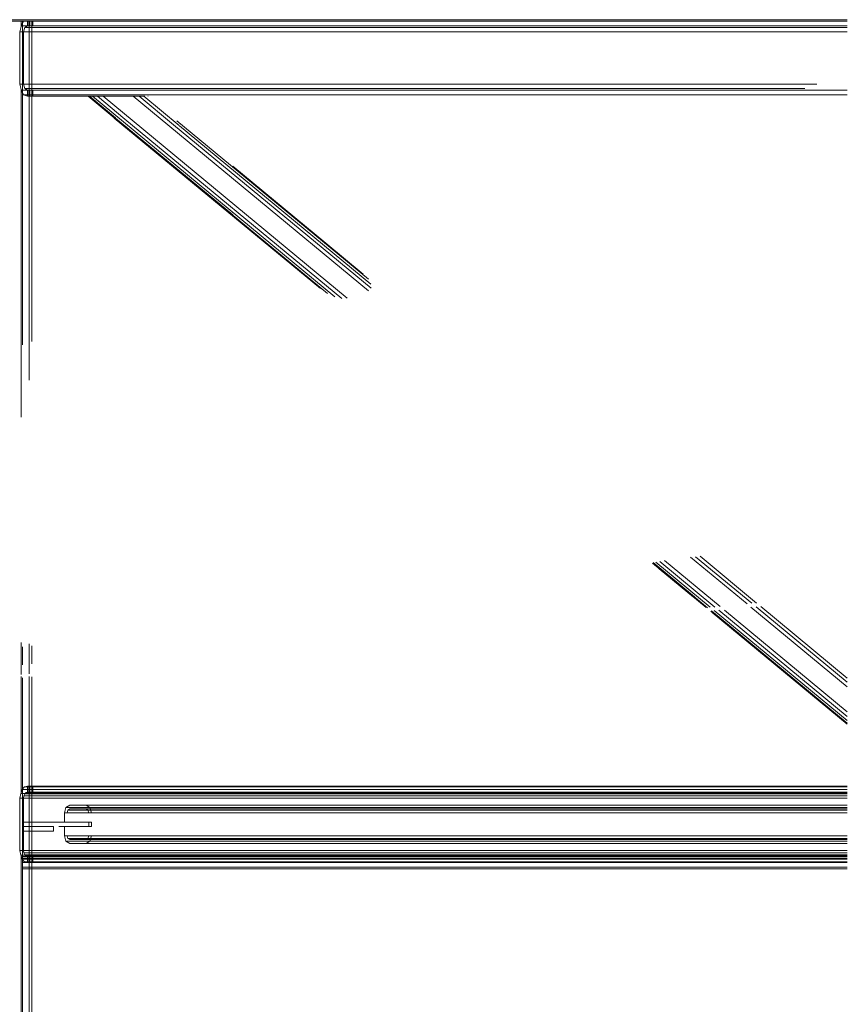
# Model space of a CAD drawing. Header units: millimetres. Extents: x 101535 to 192135, y -3968 to 17259.
# Tile 32 of 92: x 108843 to 109923, y 12615 to 13900. Entities that reach past the tile are written whole.
import ezdxf

# ---------------------------------------------------------------- set-up
doc = ezdxf.new("R2010")
doc.units = ezdxf.units.MM
doc.layers.add('A-GENM', color=7, linetype='Continuous', lineweight=18)

# ---------------------------------------------------------------- blocks, each defined once
blk = doc.blocks.new('Bezpośredni kształt - IR 026-25_3D1_2025_09_11-304393-Przekrój 29')
at = {"layer": 'A-GENM'}
for p, q in [((108808.2, 13900), (109741.1, 13900)), ((108844.8, 13891.2), (108843.1, 13884)), ((108844.8, 13891.2), (108843.1, 13884)), ((108844.8, 13891.2), (108844.8, 13898)), ((108844.8, 13891.2), (108844.8, 13898)), ((108844.9, 13892), (108844.8, 13891.2)), ((108844.8, 13891.2), (108844.9, 13892)), ((108846.7, 13895.8), (108844.9, 13892)), ((108844.9, 13892), (108846.7, 13895.8)), ((109922.8, 13892), (108844.9, 13892)), ((108844.9, 13892), (109922.8, 13892)), ((108846.4, 13475.8), (108846.4, 13898)), ((108846.4, 13475.8), (108846.4, 13898)), ((108846.4, 13892), (109922.8, 13892)), ((109922.8, 13892), (108846.4, 13892)), ((108848, 13897.9), (108846.7, 13895.8)), ((108848, 13897.9), (108846.7, 13895.8)), ((108848, 13897.9), (108846.7, 13895.8)), ((108848, 13897.9), (108846.7, 13895.8)), ((108846.7, 13895.8), (108846.7, 13804.2)), ((108846.7, 13895.8), (108846.7, 13804.2)), ((108846.7, 13804.2), (108846.7, 13895.8)), ((108846.7, 13895.8), (108846.7, 13804.2)), ((109922.8, 13897.9), (108848, 13897.9)), ((109922.8, 13897.9), (108848, 13897.9)), ((109922.8, 13897.9), (108848, 13897.9)), ((109922.8, 13897.9), (108848, 13897.9)), ((108849.6, 13889.7), (108848, 13884)), ((108848, 13884), (108849.6, 13889.7)), ((108849.6, 13889.7), (108848, 13884)), ((108849.6, 13889.7), (108848, 13884)), ((108853.1, 13891.8), (108849.6, 13889.7)), ((108853.1, 13891.8), (108849.6, 13889.7)), ((108853.1, 13891.8), (108849.6, 13889.7)), ((108853.1, 13891.8), (108849.6, 13889.7)), ((109922.8, 13889.7), (108849.6, 13889.7)), ((109922.8, 13889.7), (108849.6, 13889.7)), ((109922.8, 13889.7), (108849.6, 13889.7)), ((109922.8, 13889.7), (108849.6, 13889.7)), ((108853.1, 13891.8), (108853.1, 13898)), ((108853.1, 13898), (108853.1, 13891.8)), ((108853.1, 13898), (108853.1, 13891.8)), ((108853.1, 13891.8), (108853.1, 13898)), ((108853.2, 13892), (108853.1, 13891.8)), ((108853.2, 13892), (108853.1, 13891.8)), ((108853.2, 13892), (108853.1, 13891.8)), ((108853.2, 13892), (108853.1, 13891.8)), ((109922.8, 13892), (108853.2, 13892)), ((109922.8, 13892), (108853.2, 13892)), ((108853.2, 13892), (108854.7, 13892)), ((108854.7, 13892), (108853.2, 13892)), ((109922.8, 13892), (108853.2, 13892)), ((108853.2, 13892), (108854.7, 13892)), ((109922.8, 13892), (108853.2, 13892)), ((108853.2, 13892), (108854.7, 13892)), ((108854.7, 13892), (108854.7, 13898)), ((108854.7, 13892), (108854.7, 13898)), ((108854.7, 13898), (108854.7, 13892)), ((108854.7, 13892), (108854.7, 13898)), ((108854.7, 13892), (108855.3, 13892)), ((108855.3, 13892), (108854.7, 13892)), ((108854.7, 13892), (108855.3, 13892)), ((108854.7, 13892), (108855.3, 13892)), ((108855.3, 13892), (108856.3, 13892)), ((108856.3, 13892), (108855.3, 13892)), ((108855.3, 13808), (108855.3, 13892)), ((108855.3, 13808), (108855.3, 13892)), ((108856.3, 13892), (108855.3, 13892)), ((108856.3, 13892), (108855.3, 13892)), ((108855.3, 13892), (108855.3, 13808)), ((108855.3, 13892), (108855.3, 13808)), ((108856.3, 13892), (108856.3, 13898)), ((108856.3, 13892), (108856.3, 13898)), ((108856.3, 13892), (108856.3, 13898)), ((108856.3, 13898), (108856.3, 13892)), ((108859.9, 13892), (108856.3, 13892)), ((108856.3, 13892), (108859.9, 13892)), ((108856.3, 13892), (108859.9, 13892)), ((108859.9, 13892), (108856.3, 13892)), ((108858.9, 13898), (108858.9, 13480.2)), ((108858.9, 13898), (108858.9, 13480.2)), ((108859.9, 13892), (108859.9, 13898)), ((108859.9, 13892), (108859.9, 13898)), ((109741.1, 13900), (109922.8, 13900)), ((108843.1, 13884), (109922.8, 13884)), ((108843.1, 13884), (108843.1, 13816)), ((109922.8, 13884), (108843.1, 13884)), ((108843.1, 13884), (108843.1, 13816)), ((109922.8, 13884), (108846.4, 13884)), ((109922.8, 13884), (108846.4, 13884)), ((109922.8, 13884), (108848, 13884)), ((108848, 13884), (108848, 13816)), ((109922.8, 13884), (108848, 13884)), ((109922.8, 13884), (108848, 13884)), ((109922.8, 13884), (108848, 13884)), ((108848, 13816), (108848, 13884)), ((108848, 13884), (108848, 13816)), ((108848, 13884), (108848, 13816)), ((108843.1, 13816), (109883.1, 13816)), ((108844.8, 13808.8), (108843.1, 13816)), ((109883.1, 13816), (108843.1, 13816)), ((108843.1, 13816), (108844.8, 13808.8)), ((109200.8, 13816), (108846.4, 13816)), ((109200.8, 13816), (108846.4, 13816)), ((109250.7, 13816), (108848, 13816)), ((108848, 13816), (108849.6, 13810.3)), ((109250.7, 13816), (108848, 13816)), ((109828.1, 13816), (108848, 13816)), ((109828.1, 13816), (108848, 13816)), ((108849.6, 13810.3), (108848, 13816)), ((108848, 13816), (108849.6, 13810.3)), ((108848, 13816), (108849.6, 13810.3)), ((108844.9, 13808), (108844.8, 13808.8)), ((108844.8, 13381.4), (108844.8, 13808.8)), ((108844.8, 13808.8), (108844.9, 13808)), ((108844.8, 13808.8), (108844.8, 13381.4)), ((108844.9, 13808), (109922.8, 13808)), ((108844.9, 13808), (108846.7, 13804.2)), ((109922.8, 13808), (108844.9, 13808)), ((108844.9, 13808), (108846.7, 13804.2)), ((108846.4, 13808), (109288.6, 13808)), ((109288.6, 13808), (108846.4, 13808)), ((108846.7, 13804.2), (108848, 13802.1)), ((108846.7, 13804.2), (108848, 13802.1)), ((108846.7, 13804.2), (108848, 13802.1)), ((108848, 13802.1), (108846.7, 13804.2)), ((109386.1, 13802.1), (108848, 13802.1)), ((108848, 13802.1), (108853.1, 13800.1)), ((109922.8, 13802.1), (108848, 13802.1)), ((108848, 13802.1), (108853.1, 13800.1)), ((108853.1, 13800.1), (108848, 13802.1)), ((108848, 13802.1), (108853.1, 13800.1)), ((109386.1, 13802.1), (108848, 13802.1)), ((109922.8, 13802.1), (108848, 13802.1)), ((109322.1, 13810.3), (108849.6, 13810.3)), ((109322.1, 13810.3), (108849.6, 13810.3)), ((108853.1, 13808.2), (108849.6, 13810.3)), ((109867.3, 13810.3), (108849.6, 13810.3)), ((109867.3, 13810.3), (108849.6, 13810.3)), ((108853.1, 13808.2), (108849.6, 13810.3)), ((108853.1, 13808.2), (108849.6, 13810.3)), ((108849.6, 13810.3), (108853.1, 13808.2)), ((108853.2, 13808), (108853.1, 13808.2)), ((108853.2, 13808), (108853.1, 13808.2)), ((108853.1, 13808.2), (108853.1, 13800.1)), ((108853.2, 13808), (108853.1, 13808.2)), ((108853.1, 13808.2), (108853.1, 13800.1)), ((108853.1, 13800.1), (108853.1, 13808.2)), ((108853.1, 13808.2), (108853.2, 13808)), ((108853.1, 13800.1), (108853.1, 13808.2)), ((108853.1, 13800.1), (108853.2, 13800)), ((108853.1, 13800.1), (108853.2, 13800)), ((108853.1, 13800.1), (108853.2, 13800)), ((108853.1, 13800.1), (108853.2, 13800)), ((109383.9, 13808), (108853.2, 13808)), ((109851.2, 13808), (108853.2, 13808)), ((108854.7, 13808), (108853.2, 13808)), ((108853.2, 13808), (108854.7, 13808)), ((108853.2, 13808), (109851.2, 13808)), ((108853.2, 13808), (108854.7, 13808)), ((108853.2, 13808), (109383.9, 13808)), ((108853.2, 13808), (108854.7, 13808)), ((108932.7, 13800), (108853.2, 13800)), ((108932.7, 13800), (108853.2, 13800)), ((108854.7, 13800), (108853.2, 13800)), ((108932.7, 13800), (108853.2, 13800)), ((108853.2, 13800), (108854.7, 13800)), ((108854.7, 13800), (108853.2, 13800)), ((108853.2, 13800), (108932.7, 13800)), ((108854.7, 13800), (108853.2, 13800)), ((108854.7, 13800), (108854.7, 13808)), ((108854.7, 13808), (108854.7, 13800)), ((108854.7, 13808), (108855.3, 13808)), ((108855.3, 13808), (108854.7, 13808)), ((108855.3, 13808), (108854.7, 13808)), ((108854.7, 13808), (108854.7, 13800)), ((108854.7, 13800), (108854.7, 13808)), ((108855.3, 13808), (108854.7, 13808)), ((108855.3, 13800), (108854.7, 13800)), ((108855.3, 13800), (108854.7, 13800)), ((108855.3, 13800), (108854.7, 13800)), ((108855.3, 13800), (108854.7, 13800)), ((108855.3, 13808), (108856.3, 13808)), ((108856.3, 13808), (108855.3, 13808)), ((108856.3, 13808), (108855.3, 13808)), ((108856.3, 13808), (108855.3, 13808)), ((108855.3, 13800), (108856.3, 13800)), ((108856.3, 13800), (108855.3, 13800)), ((108855.3, 13800), (108855.3, 13429.7)), ((108856.3, 13800), (108855.3, 13800)), ((108855.3, 13429.7), (108855.3, 13800)), ((108856.3, 13800), (108855.3, 13800)), ((108855.3, 13800), (108855.3, 13528.1)), ((108855.3, 13528.1), (108855.3, 13800)), ((108859.9, 13808), (108856.3, 13808)), ((108856.3, 13808), (108856.3, 13800)), ((108859.9, 13808), (108856.3, 13808)), ((108856.3, 13808), (108856.3, 13800)), ((108856.3, 13808), (108859.9, 13808)), ((108859.9, 13808), (108856.3, 13808)), ((108856.3, 13800), (108856.3, 13808)), ((108856.3, 13808), (108856.3, 13800)), ((108859.9, 13800), (108856.3, 13800)), ((108859.9, 13800), (108856.3, 13800)), ((108856.3, 13800), (108859.9, 13800)), ((108859.9, 13800), (108856.3, 13800)), ((108859.9, 13808), (108859.9, 13800)), ((108859.9, 13808), (108859.9, 13800)), ((108932.3, 13800), (108932.7, 13800)), ((108932.3, 13800), (108966.1, 13772)), ((108966.1, 13772), (108932.3, 13800)), ((108966.1, 13772), (108932.3, 13800)), ((108932.7, 13800), (108932.3, 13800)), ((108932.3, 13800), (108966.1, 13772)), ((108932.3, 13800), (108932.7, 13800)), ((108932.3, 13800), (108932.7, 13800)), ((108933.8, 13800), (108932.7, 13800)), ((108932.7, 13800), (108938, 13800)), ((108933.8, 13800), (108932.7, 13800)), ((108932.7, 13800), (108938, 13800)), ((108932.7, 13800), (108933.8, 13800)), ((108932.7, 13800), (108933.8, 13800)), ((108938, 13800), (108932.7, 13800)), ((108938, 13800), (108932.7, 13800)), ((108933.8, 13800), (108938, 13800)), ((108933.8, 13800), (108967.8, 13771.8)), ((108938, 13800), (108933.8, 13800)), ((108933.8, 13800), (108967.8, 13771.8)), ((108933.8, 13800), (108938, 13800)), ((108938, 13800), (108933.8, 13800)), ((108933.8, 13800), (108967.8, 13771.8)), ((108967.8, 13771.8), (108933.8, 13800)), ((108938, 13800), (108944.4, 13800)), ((108938, 13800), (109254.3, 13538.4)), ((108938, 13800), (109254.3, 13538.4)), ((108944.4, 13800), (108938, 13800)), ((108944.4, 13800), (108980.2, 13770.3)), ((108944.4, 13800), (108951.9, 13800)), ((108944.4, 13800), (108980.2, 13770.3)), ((108951.9, 13800), (108944.4, 13800)), ((108951.9, 13800), (109270.2, 13536.7)), ((109270.2, 13536.7), (108951.9, 13800)), ((108991.1, 13800), (108951.9, 13800)), ((108991.1, 13800), (108951.9, 13800)), ((108991.1, 13800), (108998.6, 13800)), ((108991.1, 13800), (109298, 13546.2)), ((109298, 13546.2), (108991.1, 13800)), ((108998.6, 13800), (108991.1, 13800)), ((108998.6, 13800), (109005, 13800)), ((108998.6, 13800), (109043.6, 13762.8)), ((108998.6, 13800), (109043.6, 13762.8)), ((109005, 13800), (108998.6, 13800)), ((109005, 13800), (109006.4, 13800)), ((109005, 13800), (109051.1, 13761.9)), ((109005, 13800), (109051.1, 13761.9)), ((109006.4, 13800), (109005, 13800)), ((109010.2, 13800), (109010.7, 13800)), ((109010.7, 13800), (109010.2, 13800)), ((108966.4, 13771.7), (109235.5, 13549.2)), ((109127.9, 13638.2), (108966.4, 13771.7)), ((109235.5, 13549.2), (108966.4, 13771.7)), ((108966.4, 13771.7), (109127.9, 13638.2)), ((108967.9, 13771.7), (109244.5, 13542.9)), ((108967.9, 13771.7), (109120.9, 13645.2)), ((108967.9, 13771.7), (109244.5, 13542.9)), ((109120.9, 13645.2), (108967.9, 13771.7)), ((108980.3, 13770.2), (109263.3, 13536.2)), ((108980.3, 13770.2), (109263.3, 13536.2)), ((109043.7, 13762.7), (109301.4, 13549.5)), ((109043.7, 13762.7), (109301.4, 13549.5)), ((109048, 13767.9), (109298, 13561.2)), ((109048, 13767.9), (109298, 13561.2)), ((109051.5, 13761.5), (109301.2, 13555)), ((109051.5, 13761.5), (109301.2, 13555)), ((109120.9, 13708.8), (109242.4, 13608.3)), ((109120.9, 13708.8), (109242.4, 13608.3)), ((109242.4, 13608.3), (109291, 13568.1)), ((109242.4, 13608.3), (109291, 13568.1)), ((109718, 13198.8), (109792, 13137.6)), ((109792, 13137.6), (109718, 13198.8)), ((109724.9, 13199.2), (109798.3, 13138.6)), ((109724.9, 13199.2), (109798.3, 13138.6)), ((109730.6, 13199.8), (109804.5, 13138.7)), ((109730.6, 13199.8), (109804.5, 13138.7)), ((109668.8, 13190.8), (109738.8, 13132.9)), ((109738.8, 13132.9), (109668.8, 13190.8)), ((109669.4, 13191.5), (109740.5, 13132.7)), ((109669.4, 13191.5), (109740.5, 13132.7)), ((109672.9, 13192.2), (109744, 13133.3)), ((109672.9, 13192.2), (109744, 13133.3)), ((109722.2, 13146.6), (109677.5, 13183.6)), ((109677.5, 13183.6), (109722.2, 13146.6)), ((109678.1, 13193.1), (109750.1, 13133.5)), ((109678.1, 13193.1), (109750.1, 13133.5)), ((109679.8, 13182.9), (109723.5, 13146.8)), ((109723.5, 13146.8), (109679.8, 13182.9)), ((109684.3, 13194.2), (109757, 13134.1)), ((109757, 13134.1), (109684.3, 13194.2)), ((109797.1, 13133.3), (109922.8, 13029.4)), ((109922.8, 13029.4), (109797.1, 13133.3)), ((109803.8, 13134), (109922.8, 13035.6)), ((109803.8, 13134), (109922.8, 13035.6)), ((109810, 13134.2), (109922.8, 13040.8)), ((109810, 13134.2), (109922.8, 13040.8)), ((109744.7, 13128), (109922.8, 12980.7)), ((109922.8, 12980.7), (109744.7, 13128)), ((109745.8, 13128.4), (109922.8, 12981.9)), ((109745.8, 13128.4), (109922.8, 12981.9)), ((109922.8, 12980.7), (109746.5, 13126.5)), ((109746.5, 13126.5), (109922.8, 12980.7)), ((109748, 13126.6), (109922.8, 12981.9)), ((109922.8, 12981.9), (109748, 13126.6)), ((109749.2, 13129), (109922.8, 12985.5)), ((109749.2, 13129), (109922.8, 12985.5)), ((109755, 13129.5), (109922.8, 12990.7)), ((109755, 13129.5), (109922.8, 12990.7)), ((109762.5, 13129.5), (109922.8, 12996.9)), ((109922.8, 12996.9), (109762.5, 13129.5)), ((108844.8, 13045.5), (108844.8, 13087.3)), ((108844.8, 13087.3), (108844.8, 13045.5)), ((108846.4, 13058.1), (108846.4, 13081.8)), ((108846.4, 13058.1), (108846.4, 13081.8)), ((108855.3, 13085.7), (108855.3, 13055)), ((108855.3, 13055), (108855.3, 13085.7)), ((108858.9, 13083), (108858.9, 13059.4)), ((108858.9, 13083), (108858.9, 13059.4)), ((108855.3, 13079.4), (108855.3, 13059.1)), ((108855.3, 13059.1), (108855.3, 13079.4)), ((108855.3, 13054.6), (108855.3, 13050.3)), ((108855.3, 13050.3), (108855.3, 13054.6)), ((108844.8, 12900.3), (108844.8, 13042.7)), ((108844.8, 13042.7), (108844.8, 12900.3)), ((108855.3, 13050.1), (108855.3, 13046.5)), ((108855.3, 13046.5), (108855.3, 13050.1)), ((108855.3, 13043.1), (108855.3, 12900)), ((108855.3, 12900), (108855.3, 13043.1)), ((108858.9, 13042.5), (108858.9, 12900.3)), ((108858.9, 13042.5), (108858.9, 12900.3)), ((108846.4, 12900.3), (108846.4, 13041)), ((108846.4, 12900.3), (108846.4, 13041)), ((108855.3, 13041), (108855.3, 12900)), ((108855.3, 12900), (108855.3, 13041)), ((108844.8, 12891.2), (108844.8, 12900.1)), ((108844.8, 12900.1), (108844.8, 12891.2)), ((108846.4, 8160), (108846.4, 12900.1)), ((108846.4, 8160), (108846.4, 12900.1)), ((108858.9, 12900.2), (108858.9, 8160)), ((108858.9, 12900.2), (108858.9, 8160)), ((108844.2, 12890.1), (108843.1, 12884)), ((108844.2, 12890.1), (108843.1, 12884)), ((108844.2, 12890.1), (108844.8, 12891.2)), ((108844.8, 12891.2), (108844.2, 12890.1)), ((109922.8, 12890.1), (108844.2, 12890.1)), ((109922.8, 12890.1), (108844.2, 12890.1)), ((108846.1, 12895.3), (108844.8, 12891.2)), ((108844.8, 12891.2), (108846.1, 12895.3)), ((108846.1, 12895.3), (108846.7, 12896.2)), ((108846.1, 12895.3), (108846.7, 12896.2)), ((109922.8, 12895.3), (108846.1, 12895.3)), ((108846.1, 12895.3), (109922.8, 12895.3)), ((109922.8, 12895.3), (108846.4, 12895.3)), ((109922.8, 12895.3), (108846.4, 12895.3)), ((109922.8, 12890.1), (108846.4, 12890.1)), ((109922.8, 12890.1), (108846.4, 12890.1)), ((108849.3, 12898.8), (108846.7, 12896.2)), ((108849.3, 12898.8), (108846.7, 12896.2)), ((108849.3, 12898.8), (108846.7, 12896.2)), ((108849.3, 12898.8), (108846.7, 12896.2)), ((108846.7, 12896.2), (108846.7, 12803.8)), ((108846.7, 12896.2), (108846.7, 12803.8)), ((108846.7, 12896.2), (108846.7, 12803.8)), ((108846.7, 12896.2), (108846.7, 12803.8)), ((108849.6, 12889.7), (108848.4, 12887.1)), ((108848.4, 12887.1), (108849.6, 12889.7)), ((108849.6, 12889.7), (108848.4, 12887.1)), ((108849.6, 12889.7), (108848.4, 12887.1)), ((108849.3, 12898.8), (108853.1, 12899.9)), ((108853.1, 12899.9), (108849.3, 12898.8)), ((108853.1, 12899.9), (108849.3, 12898.8)), ((108849.3, 12898.8), (108853.1, 12899.9)), ((109922.8, 12898.8), (108849.3, 12898.8)), ((108849.3, 12898.8), (109922.8, 12898.8)), ((109922.8, 12898.8), (108849.3, 12898.8)), ((108849.3, 12898.8), (109922.8, 12898.8)), ((108851.3, 12891.4), (108849.6, 12889.7)), ((108849.6, 12889.7), (108851.3, 12891.4)), ((108851.3, 12891.4), (108849.6, 12889.7)), ((108851.3, 12891.4), (108849.6, 12889.7)), ((109922.8, 12889.7), (108849.6, 12889.7)), ((109922.8, 12889.7), (108849.6, 12889.7)), ((109922.8, 12889.7), (108849.6, 12889.7)), ((109922.8, 12889.7), (108849.6, 12889.7)), ((108851.3, 12891.4), (108853.1, 12891.9)), ((108853.1, 12891.9), (108851.3, 12891.4)), ((108853.1, 12891.9), (108851.3, 12891.4)), ((108851.3, 12891.4), (108853.1, 12891.9)), ((109922.8, 12891.4), (108851.3, 12891.4)), ((109922.8, 12891.4), (108851.3, 12891.4)), ((109922.8, 12891.4), (108851.3, 12891.4)), ((109922.8, 12891.4), (108851.3, 12891.4)), ((108853.2, 12900), (108853.1, 12899.9)), ((108853.2, 12900), (108853.1, 12899.9)), ((108853.2, 12900), (108853.1, 12899.9)), ((108853.2, 12900), (108853.1, 12899.9)), ((108853.1, 12891.9), (108853.1, 12899.9)), ((108853.1, 12899.9), (108853.1, 12891.9)), ((108853.1, 12899.9), (108853.1, 12891.9)), ((108853.1, 12899.9), (108853.1, 12891.9)), ((108853.1, 12891.9), (108853.2, 12892)), ((108853.2, 12892), (108853.1, 12891.9)), ((108853.2, 12892), (108853.1, 12891.9)), ((108853.2, 12892), (108853.1, 12891.9)), ((109922.8, 12900), (108853.2, 12900)), ((108853.2, 12900), (109922.8, 12900)), ((108854.7, 12900), (108853.2, 12900)), ((108854.7, 12900), (108853.2, 12900)), ((108853.2, 12900), (108854.7, 12900)), ((108853.2, 12900), (109922.8, 12900)), ((109922.8, 12900), (108853.2, 12900)), ((108854.7, 12900), (108853.2, 12900)), ((109922.8, 12892), (108853.2, 12892)), ((109922.8, 12892), (108853.2, 12892)), ((108853.2, 12892), (108854.7, 12892)), ((108854.7, 12892), (108853.2, 12892)), ((108853.2, 12892), (109922.8, 12892)), ((108853.2, 12892), (108854.7, 12892)), ((109922.8, 12892), (108853.2, 12892)), ((108853.2, 12892), (108854.7, 12892)), ((108854.7, 12892), (108854.7, 12900)), ((108854.7, 12892), (108854.7, 12900)), ((108854.7, 12900), (108855.3, 12900)), ((108855.3, 12900), (108854.7, 12900)), ((108855.3, 12900), (108854.7, 12900)), ((108854.7, 12900), (108854.7, 12892)), ((108854.7, 12892), (108854.7, 12900)), ((108855.3, 12900), (108854.7, 12900)), ((108854.7, 12892), (108855.3, 12892)), ((108855.3, 12892), (108854.7, 12892)), ((108854.7, 12892), (108855.3, 12892)), ((108854.7, 12892), (108855.3, 12892)), ((108855.3, 12900), (108856.3, 12900)), ((108856.3, 12900), (108855.3, 12900)), ((108856.3, 12900), (108855.3, 12900)), ((108856.3, 12900), (108855.3, 12900)), ((108855.3, 12892), (108856.3, 12892)), ((108856.3, 12892), (108855.3, 12892)), ((108855.3, 12892), (108855.3, 12808)), ((108855.3, 12892), (108856.3, 12892)), ((108855.3, 12892), (108855.3, 12808)), ((108856.3, 12892), (108855.3, 12892)), ((108855.3, 12808), (108855.3, 12892)), ((108855.3, 12808), (108855.3, 12892)), ((108859.9, 12900), (108856.3, 12900)), ((108856.3, 12900), (108856.3, 12892)), ((108856.3, 12900), (108859.9, 12900)), ((108856.3, 12900), (108856.3, 12892)), ((108856.3, 12900), (108859.9, 12900)), ((108859.9, 12900), (108856.3, 12900)), ((108856.3, 12892), (108856.3, 12900)), ((108856.3, 12900), (108856.3, 12892)), ((108859.9, 12892), (108856.3, 12892)), ((108856.3, 12892), (108859.9, 12892)), ((108856.3, 12892), (108859.9, 12892)), ((108859.9, 12892), (108856.3, 12892)), ((108859.9, 12900), (108859.9, 12892)), ((108859.9, 12900), (108859.9, 12892)), ((109922.8, 12884), (108843.1, 12884)), ((108843.1, 12884), (108843.1, 12816)), ((109922.8, 12884), (108843.1, 12884)), ((108843.1, 12884), (108843.1, 12816)), ((109922.8, 12884), (108846.4, 12884)), ((109922.8, 12884), (108846.4, 12884)), ((108848.4, 12887.1), (108848, 12884)), ((108848, 12884), (108848.4, 12887.1)), ((108848.4, 12887.1), (108848, 12884)), ((108848.4, 12887.1), (108848, 12884)), ((109922.8, 12884), (108848, 12884)), ((108848, 12884), (108848, 12816)), ((109922.8, 12884), (108848, 12884)), ((109922.8, 12884), (108848, 12884)), ((109922.8, 12884), (108848, 12884)), ((108848, 12816), (108848, 12884)), ((108848, 12884), (108848, 12816)), ((108848, 12884), (108848, 12816)), ((109922.8, 12887.1), (108848.4, 12887.1)), ((109922.8, 12887.1), (108848.4, 12887.1)), ((109922.8, 12887.1), (108848.4, 12887.1)), ((109922.8, 12887.1), (108848.4, 12887.1)), ((108903.3, 12872.1), (108908.3, 12875)), ((108908.3, 12875), (108903.3, 12872.1)), ((108908.3, 12875), (108929.5, 12875)), ((109922.8, 12875), (108908.3, 12875)), ((108929.5, 12875), (108908.3, 12875)), ((108908.3, 12875), (109922.8, 12875)), ((108929.5, 12875), (108934.5, 12872.1)), ((109922.8, 12875), (108929.5, 12875)), ((108934.5, 12872.1), (108929.5, 12875)), ((108929.5, 12875), (109922.8, 12875)), ((108903.3, 12872.1), (108901.2, 12865)), ((108901.2, 12865), (108903.3, 12872.1)), ((109922.8, 12865), (108901.2, 12865)), ((108901.2, 12865), (108901.2, 12853)), ((109922.8, 12865), (108901.2, 12865)), ((108901.2, 12853), (108901.2, 12865)), ((108903.3, 12872.1), (109922.8, 12872.1)), ((109922.8, 12872.1), (108903.3, 12872.1)), ((108904.8, 12865), (108905.8, 12868.5)), ((108904.8, 12865), (108905.8, 12868.5)), ((108905.8, 12868.5), (108908.3, 12870)), ((108905.8, 12868.5), (108908.3, 12870)), ((109922.8, 12868.5), (108905.8, 12868.5)), ((108905.8, 12868.5), (109922.8, 12868.5)), ((108908.3, 12870), (108929.5, 12870)), ((109922.8, 12870), (108908.3, 12870)), ((108908.3, 12870), (109922.8, 12870)), ((108908.3, 12870), (108929.5, 12870)), ((108929.5, 12870), (108932, 12868.5)), ((109308.3, 12870), (108929.5, 12870)), ((108929.5, 12870), (109308.3, 12870)), ((108929.5, 12870), (108932, 12868.5)), ((108932, 12868.5), (108933, 12865)), ((109373.7, 12868.5), (108932, 12868.5)), ((108932, 12868.5), (109373.7, 12868.5)), ((108932, 12868.5), (108933, 12865)), ((108934.5, 12872.1), (108936.6, 12865)), ((109215.7, 12872.1), (108934.5, 12872.1)), ((108936.6, 12865), (108934.5, 12872.1)), ((108934.5, 12872.1), (109215.7, 12872.1)), ((109922.8, 12872.1), (109232.2, 12872.1)), ((109232.2, 12872.1), (109922.8, 12872.1)), ((109922.8, 12870), (109322.9, 12870)), ((109322.9, 12870), (109922.8, 12870)), ((109922.8, 12868.5), (109387.1, 12868.5)), ((109387.1, 12868.5), (109922.8, 12868.5)), ((108933, 12853), (108846.4, 12853)), ((108933, 12853), (108846.4, 12853)), ((108933, 12847), (108933, 12853)), ((108936.6, 12853), (108933, 12853)), ((108933, 12853), (108936.6, 12853)), ((108933, 12853), (108936.6, 12853)), ((108933, 12853), (108933, 12847)), ((108933, 12853), (108936.6, 12853)), ((108936.6, 12847), (108936.6, 12853)), ((108936.6, 12847), (108936.6, 12853)), ((108887.1, 12847), (108846.4, 12847)), ((108887.1, 12847), (108846.4, 12847)), ((108887.1, 12841), (108846.4, 12841)), ((108887.1, 12841), (108846.4, 12841)), ((108887.1, 12841), (108887.1, 12847)), ((108887.1, 12847), (108887.1, 12841)), ((108933, 12847), (108894.1, 12847)), ((108933, 12847), (108894.1, 12847)), ((108901.2, 12847), (108901.2, 12835)), ((108901.2, 12835), (108901.2, 12847)), ((108933, 12847), (108936.6, 12847)), ((108936.6, 12847), (108933, 12847)), ((108933, 12847), (108936.6, 12847)), ((108933, 12847), (108936.6, 12847)), ((108901.2, 12835), (109922.8, 12835)), ((108901.2, 12835), (108903.3, 12827.9)), ((108901.2, 12835), (109922.8, 12835)), ((108901.2, 12835), (108903.3, 12827.9)), ((108903.3, 12827.9), (108908.3, 12825)), ((109922.8, 12827.9), (108903.3, 12827.9)), ((108903.3, 12827.9), (109922.8, 12827.9)), ((108903.3, 12827.9), (108908.3, 12825)), ((108904.8, 12835), (108905.8, 12831.5)), ((108905.8, 12831.5), (108904.8, 12835)), ((108905.8, 12831.5), (108908.3, 12830)), ((109922.8, 12831.5), (108905.8, 12831.5)), ((108908.3, 12830), (108905.8, 12831.5)), ((108905.8, 12831.5), (109922.8, 12831.5)), ((108908.3, 12830), (108929.5, 12830)), ((109922.8, 12830), (108908.3, 12830)), ((108929.5, 12830), (108908.3, 12830)), ((108908.3, 12830), (109922.8, 12830)), ((108908.3, 12825), (108929.5, 12825)), ((109922.8, 12825), (108908.3, 12825)), ((108908.3, 12825), (109922.8, 12825)), ((108908.3, 12825), (108929.5, 12825)), ((108929.5, 12830), (108932, 12831.5)), ((108932, 12831.5), (108929.5, 12830)), ((109922.8, 12830), (108929.5, 12830)), ((108929.5, 12830), (109922.8, 12830)), ((108929.5, 12825), (108934.5, 12827.9)), ((108929.5, 12825), (108934.5, 12827.9)), ((109922.8, 12825), (108929.5, 12825)), ((108929.5, 12825), (109922.8, 12825)), ((108932, 12831.5), (108933, 12835)), ((108933, 12835), (108932, 12831.5)), ((109922.8, 12831.5), (108932, 12831.5)), ((108932, 12831.5), (109922.8, 12831.5)), ((108934.5, 12827.9), (108936.6, 12835)), ((108934.5, 12827.9), (108936.6, 12835)), ((109922.8, 12827.9), (108934.5, 12827.9)), ((108934.5, 12827.9), (109922.8, 12827.9)), ((109922.8, 12816), (108843.1, 12816)), ((108843.1, 12816), (108844.2, 12809.9)), ((109922.8, 12816), (108843.1, 12816)), ((108843.1, 12816), (108844.2, 12809.9)), ((108846.4, 12816), (109922.8, 12816)), ((109922.8, 12816), (108846.4, 12816)), ((109922.8, 12816), (108848, 12816)), ((108848, 12816), (108848.4, 12812.9)), ((109922.8, 12816), (108848, 12816)), ((109922.8, 12816), (108848, 12816)), ((109922.8, 12816), (108848, 12816)), ((108848.4, 12812.9), (108848, 12816)), ((108848.4, 12812.9), (108848, 12816)), ((108848, 12816), (108848.4, 12812.9)), ((109922.8, 12812.9), (108848.4, 12812.9)), ((108848.4, 12812.9), (108849.6, 12810.3)), ((109922.8, 12812.9), (108848.4, 12812.9)), ((109922.8, 12812.9), (108848.4, 12812.9)), ((109922.8, 12812.9), (108848.4, 12812.9)), ((108849.6, 12810.3), (108848.4, 12812.9)), ((108848.4, 12812.9), (108849.6, 12810.3)), ((108848.4, 12812.9), (108849.6, 12810.3)), ((109922.8, 12810.3), (108849.6, 12810.3)), ((108849.6, 12810.3), (108851.3, 12808.6)), ((109922.8, 12810.3), (108849.6, 12810.3)), ((109922.8, 12810.3), (108849.6, 12810.3)), ((109922.8, 12810.3), (108849.6, 12810.3)), ((108851.3, 12808.6), (108849.6, 12810.3)), ((108851.3, 12808.6), (108849.6, 12810.3)), ((108851.3, 12808.6), (108849.6, 12810.3)), ((109922.8, 12809.9), (108844.2, 12809.9)), ((108844.2, 12809.9), (108844.8, 12808.8)), ((109922.8, 12809.9), (108844.2, 12809.9)), ((108844.2, 12809.9), (108844.8, 12808.8)), ((108844.8, 12808.8), (108846.1, 12804.7)), ((108844.8, 12808.8), (108844.8, 8160)), ((108844.8, 8160), (108844.8, 12808.8)), ((108846.1, 12804.7), (108844.8, 12808.8)), ((109922.8, 12804.7), (108846.1, 12804.7)), ((108846.1, 12804.7), (108846.7, 12803.8)), ((109922.8, 12804.7), (108846.1, 12804.7)), ((108846.7, 12803.8), (108846.1, 12804.7)), ((109922.8, 12809.9), (108846.4, 12809.9)), ((109922.8, 12809.9), (108846.4, 12809.9)), ((109922.8, 12808), (108846.4, 12808)), ((108846.4, 12808), (109922.8, 12808)), ((109922.8, 12805.7), (108846.4, 12805.7)), ((109922.8, 12805.7), (108846.4, 12805.7)), ((109922.8, 12805.7), (108846.4, 12805.7)), ((108846.4, 12805.7), (109922.8, 12805.7)), ((109922.8, 12804.7), (108846.4, 12804.7)), ((109922.8, 12804.7), (108846.4, 12804.7)), ((109922.8, 12800), (108846.4, 12800)), ((109922.8, 12800), (108846.4, 12800)), ((109922.8, 12800), (108846.4, 12800)), ((109922.8, 12800), (108846.4, 12800)), ((108849.3, 12801.2), (108846.7, 12803.8)), ((108846.7, 12803.8), (108849.3, 12801.2)), ((108846.7, 12803.8), (108849.3, 12801.2)), ((108846.7, 12803.8), (108849.3, 12801.2)), ((109922.8, 12801.2), (108849.3, 12801.2)), ((108849.3, 12801.2), (108853.1, 12800.1)), ((109922.8, 12801.2), (108849.3, 12801.2)), ((108853.1, 12800.1), (108849.3, 12801.2)), ((108849.3, 12801.2), (108853.1, 12800.1)), ((108849.3, 12801.2), (108853.1, 12800.1)), ((109922.8, 12801.2), (108849.3, 12801.2)), ((109922.8, 12801.2), (108849.3, 12801.2)), ((109922.8, 12808.6), (108851.3, 12808.6)), ((108851.3, 12808.6), (109922.8, 12808.6)), ((108851.3, 12808.6), (108853.1, 12808.1)), ((109922.8, 12808.6), (108851.3, 12808.6)), ((109922.8, 12808.6), (108851.3, 12808.6)), ((108851.3, 12808.6), (108853.1, 12808.1)), ((108851.3, 12808.6), (108853.1, 12808.1)), ((108851.3, 12808.6), (108853.1, 12808.1)), ((108853.2, 12808), (108853.1, 12808.1)), ((108853.1, 12808.1), (108853.2, 12808)), ((108853.1, 12800.1), (108853.1, 12808.1)), ((108853.2, 12808), (108853.1, 12808.1)), ((108853.1, 12808.1), (108853.1, 12800.1)), ((108853.2, 12808), (108853.1, 12808.1)), ((108853.1, 12800.1), (108853.1, 12808.1)), ((108853.1, 12808.1), (108853.1, 12800.1)), ((108853.1, 12800.1), (108853.2, 12800)), ((108853.2, 12800), (108853.1, 12800.1)), ((108853.1, 12800.1), (108853.2, 12800)), ((108853.2, 12800), (108853.1, 12800.1)), ((109922.8, 12808), (108853.2, 12808)), ((109922.8, 12808), (108853.2, 12808)), ((108854.7, 12808), (108853.2, 12808)), ((108853.2, 12808), (108854.7, 12808)), ((108853.2, 12808), (109922.8, 12808)), ((108853.2, 12808), (108854.7, 12808)), ((108853.2, 12808), (109922.8, 12808)), ((108853.2, 12808), (108854.7, 12808)), ((109922.8, 12800), (108853.2, 12800)), ((109922.8, 12800), (108853.2, 12800)), ((108854.7, 12800), (108853.2, 12800)), ((108854.7, 12800), (108853.2, 12800)), ((109922.8, 12800), (108853.2, 12800)), ((108853.2, 12800), (108854.7, 12800)), ((109922.8, 12800), (108853.2, 12800)), ((108853.2, 12800), (108854.7, 12800)), ((108854.7, 12800), (108854.7, 12808)), ((108854.7, 12808), (108854.7, 12800)), ((108854.7, 12808), (108855.3, 12808)), ((108855.3, 12808), (108854.7, 12808)), ((108854.7, 12808), (108855.3, 12808)), ((108854.7, 12808), (108854.7, 12800)), ((108854.7, 12800), (108854.7, 12808)), ((108854.7, 12808), (108855.3, 12808)), ((108854.7, 12800), (108855.3, 12800)), ((108855.3, 12800), (108854.7, 12800)), ((108854.7, 12800), (108855.3, 12800)), ((108854.7, 12800), (108855.3, 12800)), ((108855.3, 12808), (108856.3, 12808)), ((108856.3, 12808), (108855.3, 12808)), ((108856.3, 12808), (108855.3, 12808)), ((108855.3, 12808), (108856.3, 12808)), ((108855.3, 12800), (108856.3, 12800)), ((108856.3, 12800), (108855.3, 12800)), ((108855.3, 12800), (108855.3, 8160)), ((108856.3, 12800), (108855.3, 12800)), ((108855.3, 8160), (108855.3, 12800)), ((108856.3, 12800), (108855.3, 12800)), ((108855.3, 12800), (108855.3, 8160)), ((108855.3, 8160), (108855.3, 12800)), ((108859.9, 12808), (108856.3, 12808)), ((108856.3, 12808), (108856.3, 12800)), ((108856.3, 12808), (108859.9, 12808)), ((108856.3, 12808), (108856.3, 12800)), ((108856.3, 12808), (108859.9, 12808)), ((108859.9, 12808), (108856.3, 12808)), ((108856.3, 12800), (108856.3, 12808)), ((108856.3, 12808), (108856.3, 12800)), ((108859.9, 12800), (108856.3, 12800)), ((108856.3, 12800), (108859.9, 12800)), ((108856.3, 12800), (108859.9, 12800)), ((108859.9, 12800), (108856.3, 12800)), ((108859.9, 12808), (108859.9, 12800)), ((108859.9, 12808), (108859.9, 12800)), ((109922.8, 12794.3), (108846.4, 12794.3)), ((109922.8, 12794.3), (108846.4, 12794.3)), ((108846.4, 12794.3), (109922.8, 12794.3)), ((109922.8, 12794.3), (108846.4, 12794.3)), ((109922.8, 12792), (108846.4, 12792)), ((108846.4, 12792), (109922.8, 12792))]:
    blk.add_line(p, q, dxfattribs=at)
blk = doc.blocks.new('Bezpośredni kształt - CONCRETE_SLAB-304394-Przekrój 29')
blk.add_blockref('Bezpośredni kształt - IR 026-25_3D1_2025_09_11-304393-Przekrój 29', (0, 0))
blk = doc.blocks.new('Bezpośredni kształt - CONCRETE_SLAB-305723-Przekrój 29')
at = {"layer": 'A-GENM'}
blk.add_line((102813.7, 13898), (109922.8, 13898), dxfattribs=at)
blk = doc.blocks.new('IR 026-25_3D1_2025_09_11_ifc-1-Przekrój 29')
at = {"layer": 'A-GENM', "lineweight": 18}
for name in ['Bezpośredni kształt - CONCRETE_SLAB-304394-Przekrój 29', 'Bezpośredni kształt - CONCRETE_SLAB-305723-Przekrój 29']:
    blk.add_blockref(name, (0, 0), dxfattribs=at)

msp = doc.modelspace()

# ---------------------------------------------------------------- block references
at = {"lineweight": 5}
msp.add_blockref('IR 026-25_3D1_2025_09_11_ifc-1-Przekrój 29', (0, 0), dxfattribs=at)

doc.saveas('drawing.dxf')
